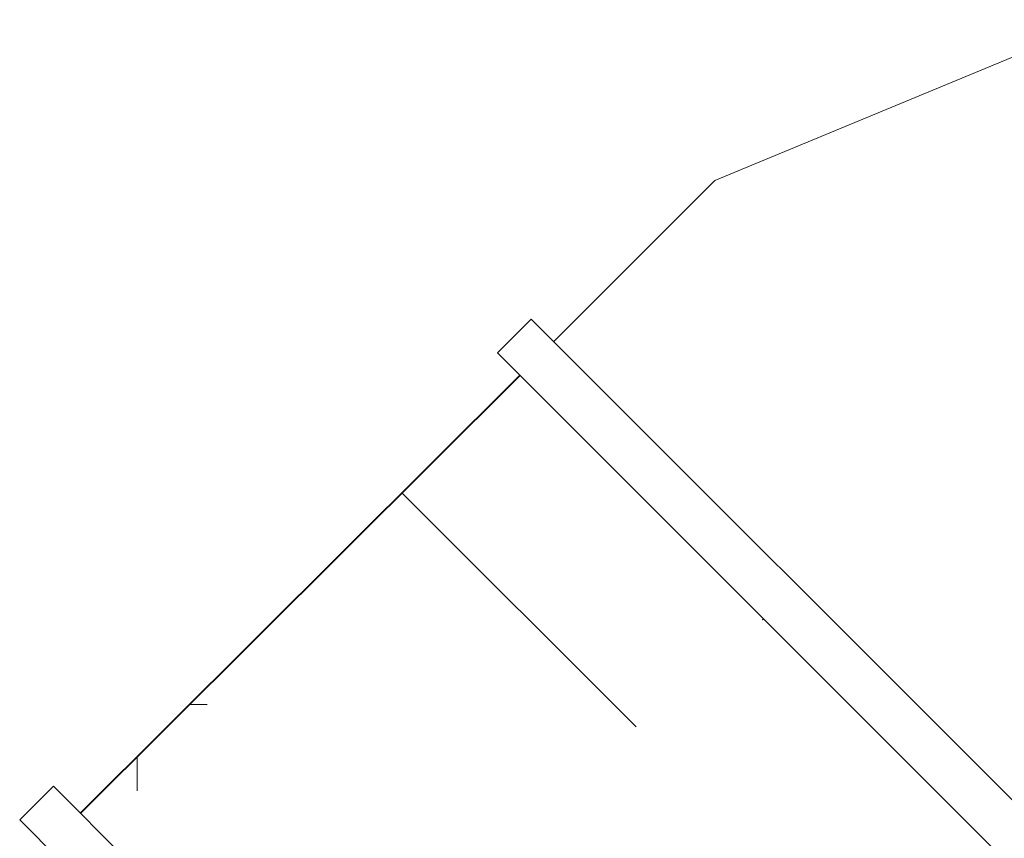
# Model space of a CAD drawing. Header units: millimetres. Extents: x -367720 to -162733, y 309172 to 337444.
# Tile 157 of 256: x -353340 to -352983, y 323245 to 323542. Entities that reach past the tile are written whole.
import ezdxf

# ---------------------------------------------------------------- set-up
doc = ezdxf.new("R2010")
doc.units = ezdxf.units.MM
doc.header["$LTSCALE"] = 10
doc.header["$MEASUREMENT"] = 0
doc.linetypes.add('ACAD_ISO03W100', pattern=[30, 12, -18])
doc.layers.get('0').update_dxf_attribs({"color": 255, "lineweight": 13})
for name, color, linetype, lineweight in [('VZ1', 6, 'Continuous', 18), ('vzt-izolace', 50, 'Continuous', 9), ('vzt-přívod', 2, 'Continuous', 40), ('vzt-spiro', 50, 'Continuous', 5), ('vzt-čárkkovaná', 50, 'ACAD_ISO03W100', 9)]:
    doc.layers.add(name, color=color, linetype=linetype, lineweight=lineweight)
doc.styles.add('ROMANS', font='ROMANS.shx', dxfattribs={"height": 80})

# ---------------------------------------------------------------- blocks, each defined once
blk = doc.blocks.new('A$C22183063')
at = {"layer": 'vzt-spiro'}
for p, q in [((-250, 160.48), (-198.29, 285.33)), ((-250, 160.48), (-250, 77.96)), ((-261.5, 77.75), (14.23, 77.75)), ((-261.5, 77.75), (-261.5, 60.42)), ((14.23, 77.75), (14.23, 60.42)), ((-261.5, 60.42), (14.23, 60.42))]:
    blk.add_line(p, q, dxfattribs=at)
blk.add_point((-125, 60), dxfattribs=at)
at = {"layer": 'vzt-čárkkovaná'}
for p, q in [((-250, 0), (-250, 60.42)), ((0.31, 0), (0.31, 60.42)), ((-250, 0), (0, 0))]:
    blk.add_line(p, q, dxfattribs=at)
blk = doc.blocks.new('A$C44067DDB')
at = {"layer": 'vzt-izolace'}
h = blk.add_hatch(dxfattribs=at)
h.set_pattern_fill('CROSS', color=256, scale=500)
h.set_pattern_definition([(0, (-810420.72, 117365.74), (125, 125), [62.5, -187.5]), (90, (-810389.47, 117334.5), (-125, 125), [62.5, -187.5])])
edge = h.paths.add_edge_path()
edge.add_line((13267.2892, 11556.6431), (13267.2892, 11280.9155))
edge = h.paths.add_edge_path()
edge.add_line((13284.6221, 11556.6431), (13284.6221, 11280.9155))
edge = h.paths.add_edge_path()
edge.add_arc((13035.0379, 11420.1415), 135, 67.808393, 292.191607)
edge = h.paths.add_edge_path(flags=16)
edge.add_arc((13035.0379, 11420.1415), 125, 90, 270)
edge = h.paths.add_edge_path()
edge.add_line((13035.0379, 11545.1415), (13267.0793, 11545.1415))
edge = h.paths.add_edge_path()
edge.add_line((13267.2892, 11556.6431), (13284.6221, 11556.6431))
edge = h.paths.add_edge_path()
edge.add_line((13035.0379, 11295.1415), (13267.2892, 11295.1415))
edge = h.paths.add_edge_path()
edge.add_line((13267.2892, 11280.9155), (13284.6221, 11280.9155))
edge = h.paths.add_edge_path()
edge.add_line((13345.0379, 11545.1415), (13345.0379, 11295.1415))
edge = h.paths.add_edge_path()
edge.add_line((13345.0379, 11545.1415), (13284.6221, 11545.1415))
edge = h.paths.add_edge_path()
edge.add_line((13345.0379, 11295.1415), (13284.6221, 11295.1415))
edge = h.paths.add_edge_path()
edge.add_line((13436.2892, 11836.6431), (13436.2892, 11560.9155))
edge = h.paths.add_edge_path()
edge.add_line((13453.6221, 11836.6431), (13453.6221, 11560.9155))
edge = h.paths.add_edge_path()
edge.add_arc((13204.0379, 11700.1415), 135, 67.808393, 292.191607)
edge = h.paths.add_edge_path(flags=16)
edge.add_arc((13204.0379, 11700.1415), 125, 90, 270)
edge = h.paths.add_edge_path()
edge.add_line((13204.0379, 11825.1415), (13436.0793, 11825.1415))
edge = h.paths.add_edge_path()
edge.add_line((13436.2892, 11836.6431), (13453.6221, 11836.6431))
edge = h.paths.add_edge_path()
edge.add_line((13204.0379, 11575.1415), (13436.2892, 11575.1415))
edge = h.paths.add_edge_path()
edge.add_line((13436.2892, 11560.9155), (13453.6221, 11560.9155))
edge = h.paths.add_edge_path()
edge.add_line((13514.0379, 11825.1415), (13514.0379, 11575.1415))
edge = h.paths.add_edge_path()
edge.add_line((13514.0379, 11825.1415), (13453.6221, 11825.1415))
edge = h.paths.add_edge_path()
edge.add_line((13514.0379, 11575.1415), (13453.6221, 11575.1415))
edge = h.paths.add_edge_path()
edge.add_line((13501.3145, 11825.8656), (13501.3145, 11835.8595))
edge = h.paths.add_edge_path()
edge.add_line((13501.3145, 11835.8595), (13519.0632, 11835.8595))
edge = h.paths.add_edge_path()
edge.add_line((13519.0632, 11835.8595), (13519.0632, 11564.4235))
edge = h.paths.add_edge_path()
edge.add_line((13501.3145, 11825.8656), (13501.3145, 11564.4235))
edge = h.paths.add_edge_path()
edge.add_line((13887.8161, 11467.8902), (13612.0885, 11467.8902))
edge = h.paths.add_edge_path()
edge.add_line((13612.0885, 11467.8902), (13612.0885, 11450.5573))
edge = h.paths.add_edge_path()
edge.add_line((13601.7955, 11825.1415), (13775.8336, 11724.6606))
edge = h.paths.add_edge_path()
edge.add_line((13775.8336, 11724.6606), (13876.3145, 11550.6225))
edge = h.paths.add_edge_path()
edge.add_line((13519.0632, 11825.1415), (13601.7955, 11825.1415))
edge = h.paths.add_edge_path()
edge.add_line((13534.8082, 11575.1415), (13592.8209, 11541.6479))
edge = h.paths.add_edge_path()
edge.add_line((13592.8209, 11541.6479), (13626.3145, 11483.6352))
edge = h.paths.add_edge_path()
edge.add_line((13626.3145, 11483.6352), (13626.3145, 11467.8902))
edge = h.paths.add_edge_path()
edge.add_line((13876.3145, 11550.6225), (13876.3145, 11468.1))
edge = h.paths.add_edge_path()
edge.add_line((13501.3145, 11564.4235), (13519.0632, 11564.4235))
edge = h.paths.add_edge_path()
edge.add_line((13519.0632, 11575.1415), (13534.8082, 11575.1415))
edge = h.paths.add_edge_path()
edge.add_line((13887.8161, 11467.8902), (13887.8161, 11450.5573))
edge = h.paths.add_edge_path()
edge.add_line((13887.8161, 11450.5573), (13612.0885, 11450.5573))
edge = h.paths.add_edge_path()
edge.add_line((13876.3145, 11390.1415), (13626.002, 11390.1415))
edge = h.paths.add_edge_path()
edge.add_line((13876.3145, 11390.1415), (13876.3145, 11450.5573))
edge = h.paths.add_edge_path()
edge.add_line((13626.002, 11390.1415), (13626.002, 11450.5573))
edge = h.paths.add_edge_path()
edge.add_line((13441.3145, 11825.1415), (13441.3145, 11574.829))
edge = h.paths.add_edge_path()
edge.add_line((13441.3145, 11574.829), (13501.3145, 11574.829))
edge = h.paths.add_edge_path()
edge.add_line((13441.3145, 11825.1415), (13501.3145, 11825.1415))
edge = h.paths.add_edge_path()
edge.add_line((13388.5379, 10975.785), (13388.5379, 11225.785))
edge = h.paths.add_edge_path()
edge.add_line((13388.5379, 11225.785), (13448.5379, 11225.785))
edge = h.paths.add_edge_path()
edge.add_line((13448.5379, 11229.785), (13448.5379, 10971.785))
edge = h.paths.add_edge_path()
edge.add_line((13448.5379, 11229.785), (13456.5379, 11229.785))
edge = h.paths.add_edge_path()
edge.add_line((13456.5379, 11229.785), (13456.5379, 10971.785))
edge = h.paths.add_edge_path()
edge.add_line((13594.5379, 11184.785), (13594.5379, 11016.785))
edge = h.paths.add_edge_path()
edge.add_line((13602.5379, 11184.785), (13602.5379, 11016.785))
edge = h.paths.add_edge_path()
edge.add_line((13642.5379, 11180.785), (13602.5379, 11180.785))
edge = h.paths.add_edge_path()
edge.add_line((13642.5379, 11020.785), (13642.5379, 11180.785))
edge = h.paths.add_edge_path()
edge.add_line((13602.5379, 11184.785), (13594.5379, 11184.785))
edge = h.paths.add_edge_path()
edge.add_line((13456.5379, 11225.785), (13594.5379, 11180.785))
edge = h.paths.add_edge_path()
edge.add_line((13388.5379, 10975.785), (13448.5379, 10975.785))
edge = h.paths.add_edge_path()
edge.add_line((13448.5379, 10971.785), (13456.5379, 10971.785))
edge = h.paths.add_edge_path()
edge.add_line((13642.5379, 11020.785), (13602.5379, 11020.785))
edge = h.paths.add_edge_path()
edge.add_line((13602.5379, 11016.785), (13594.5379, 11016.785))
edge = h.paths.add_edge_path()
edge.add_line((13456.5379, 10975.785), (13594.5379, 11020.785))
edge = h.paths.add_edge_path()
edge.add_line((13376.0379, 10975.785), (13263.249, 10975.785))
edge = h.paths.add_edge_path()
edge.add_line((13376.0379, 11225.785), (13265.0678, 11225.785))
edge = h.paths.add_edge_path()
edge.add_arc((13205.0379, 11100.785), 137.5, 0, 360)
edge = h.paths.add_edge_path()
edge.add_line((13012.1629, 10963.285), (13012.1629, 11100.785))
edge = h.paths.add_edge_path()
edge.add_line((13024.6629, 11100.785), (13024.6629, 10963.285))
edge = h.paths.add_edge_path()
edge.add_line((13148.6633, 10975.785), (13024.6629, 10975.785))
edge = h.paths.add_edge_path()
edge.add_line((13145.6319, 11225.785), (13024.6629, 11225.785))
edge = h.paths.add_edge_path()
edge.add_line((12952.1629, 11100.785), (12952.1629, 11225.785))
edge = h.paths.add_edge_path()
edge.add_line((13012.1629, 11238.285), (13012.1629, 11100.785))
edge = h.paths.add_edge_path()
edge.add_line((13024.6629, 11100.785), (13024.6629, 11238.285))
edge = h.paths.add_edge_path()
edge.add_line((12952.1629, 11225.785), (13012.1629, 11225.785))
edge = h.paths.add_edge_path()
edge.add_line((13012.1629, 11238.285), (13024.6629, 11238.285))
edge = h.paths.add_edge_path()
edge.add_line((12952.1629, 11100.785), (12952.1629, 10975.785))
edge = h.paths.add_edge_path()
edge.add_line((12952.1629, 10975.785), (13012.1629, 10975.785))
edge = h.paths.add_edge_path(flags=16)
edge.add_arc((13205.0379, 11100.785), 125, 0, 360)
edge = h.paths.add_edge_path()
edge.add_line((13012.1629, 10963.285), (13024.6629, 10963.285))
edge = h.paths.add_edge_path()
edge.add_line((13388.5379, 10963.285), (13388.5379, 11100.785))
edge = h.paths.add_edge_path()
edge.add_line((13376.0379, 11100.785), (13376.0379, 10963.285))
edge = h.paths.add_edge_path()
edge.add_line((13376.0379, 11100.785), (13376.0379, 11238.285))
edge = h.paths.add_edge_path()
edge.add_line((13388.5379, 11238.285), (13388.5379, 11100.785))
edge = h.paths.add_edge_path(flags=16)
edge.add_line((13448.5379, 11100.785), (13448.5379, 11225.785))
edge = h.paths.add_edge_path()
edge.add_line((13388.5379, 11238.285), (13376.0379, 11238.285))
edge = h.paths.add_edge_path(flags=16)
edge.add_line((13448.5379, 11100.785), (13448.5379, 10975.785))
edge = h.paths.add_edge_path()
edge.add_line((13388.5379, 10963.285), (13376.0379, 10963.285))
edge = h.paths.add_edge_path()
edge.add_line((12420.4521, 10916.4949), (12420.4521, 10926.4887))
edge = h.paths.add_edge_path()
edge.add_line((12420.4521, 10926.4887), (12402.7034, 10926.4887))
edge = h.paths.add_edge_path()
edge.add_line((12402.7034, 10926.4887), (12402.7034, 10655.0528))
edge = h.paths.add_edge_path()
edge.add_line((12420.4521, 10916.4949), (12420.4521, 10655.0528))
edge = h.paths.add_edge_path()
edge.add_line((12128.4933, 10813.6908), (12323.4622, 10618.7219))
edge = h.paths.add_edge_path()
edge.add_line((12323.4622, 10618.7219), (12311.206, 10606.4657))
edge = h.paths.add_edge_path()
edge.add_line((12402.7034, 10915.7707), (12319.9712, 10915.7707))
edge = h.paths.add_edge_path()
edge.add_line((12324.5362, 10639.9146), (12313.4029, 10628.7812))
edge = h.paths.add_edge_path()
edge.add_line((12195.1267, 10864.0585), (12136.7746, 10805.7063))
edge = h.paths.add_edge_path()
edge.add_line((12420.4521, 10655.0528), (12402.7034, 10655.0528))
edge = h.paths.add_edge_path()
edge.add_line((12402.7034, 10665.7707), (12386.9585, 10665.7707))
edge = h.paths.add_edge_path()
edge.add_line((12128.4933, 10813.6908), (12116.2371, 10801.4346))
edge = h.paths.add_edge_path()
edge.add_line((12116.2371, 10801.4346), (12311.206, 10606.4657))
edge = h.paths.add_edge_path()
edge.add_line((12081.6496, 10750.5813), (12258.4263, 10573.8046))
edge = h.paths.add_edge_path()
edge.add_line((12081.6496, 10750.5813), (12124.37, 10793.3017))
edge = h.paths.add_edge_path()
edge.add_line((12258.6472, 10573.5836), (12301.3676, 10616.3041))
edge = h.paths.add_edge_path()
edge.add_line((12480.4521, 10915.7707), (12480.4521, 10665.4582))
edge = h.paths.add_edge_path()
edge.add_line((12480.4521, 10665.4582), (12420.4521, 10665.4582))
edge = h.paths.add_edge_path()
edge.add_line((12480.4521, 10915.7707), (12420.4521, 10915.7707))
edge = h.paths.add_edge_path()
edge.add_line((12195.1267, 10864.0585), (12319.9712, 10915.7707))
edge = h.paths.add_edge_path()
edge.add_line((12324.5362, 10639.9146), (12386.9585, 10665.7707))
edge = h.paths.add_edge_path()
edge.add_line((12785.0379, 10935.785), (12785.0379, 10645.785))
edge = h.paths.add_edge_path(flags=17)
edge.add_line((13160.0379, 10790.785), (13143.291, 10728.285))
edge.add_line((13143.291, 10728.285), (13160.0379, 10790.785))
edge.add_line((13160.0379, 10790.785), (13143.291, 10728.285))
edge.add_line((13143.291, 10728.285), (13160.0379, 10790.785))
edge.add_line((13160.0379, 10790.785), (13143.291, 10728.285))
edge.add_line((13143.291, 10728.285), (13160.0379, 10790.785))
edge.add_line((13160.0379, 10790.785), (13143.291, 10728.285))
edge.add_line((13143.291, 10728.285), (13160.0379, 10790.785))
edge.add_line((13160.0379, 10790.785), (13143.291, 10728.285))
edge.add_line((13143.291, 10728.285), (13160.0379, 10790.785))
edge.add_line((13160.0379, 10790.785), (13143.291, 10728.285))
edge.add_line((13143.291, 10728.285), (13160.0379, 10790.785))
edge.add_line((13160.0379, 10790.785), (13143.291, 10728.285))
edge.add_line((13143.291, 10728.285), (13160.0379, 10790.785))
edge.add_line((13160.0379, 10790.785), (13143.291, 10728.285))
edge.add_line((13143.291, 10728.285), (13160.0379, 10790.785))
edge.add_line((13143.291, 10728.285), (13097.5379, 10682.5318))
edge.add_line((13097.5379, 10682.5318), (13143.291, 10728.285))
edge.add_line((13143.291, 10728.285), (13097.5379, 10682.5318))
edge.add_line((13097.5379, 10682.5318), (13143.291, 10728.285))
edge.add_line((13143.291, 10728.285), (13097.5379, 10682.5318))
edge.add_line((13097.5379, 10682.5318), (13143.291, 10728.285))
edge.add_line((13143.291, 10728.285), (13097.5379, 10682.5318))
edge.add_line((13097.5379, 10682.5318), (13143.291, 10728.285))
edge.add_line((13143.291, 10728.285), (13097.5379, 10682.5318))
edge.add_line((13097.5379, 10682.5318), (13143.291, 10728.285))
edge.add_line((13143.291, 10728.285), (13097.5379, 10682.5318))
edge.add_line((13097.5379, 10682.5318), (13143.291, 10728.285))
edge.add_line((13143.291, 10728.285), (13097.5379, 10682.5318))
edge.add_line((13097.5379, 10682.5318), (13143.291, 10728.285))
edge.add_line((13143.291, 10728.285), (13097.5379, 10682.5318))
edge.add_line((13097.5379, 10682.5318), (13143.291, 10728.285))
edge.add_line((13097.5379, 10682.5318), (13035.0379, 10665.785))
edge.add_line((13035.0379, 10665.785), (13097.5379, 10682.5318))
edge.add_line((13097.5379, 10682.5318), (13035.0379, 10665.785))
edge.add_line((13035.0379, 10665.785), (13097.5379, 10682.5318))
edge.add_line((13097.5379, 10682.5318), (13035.0379, 10665.785))
edge.add_line((13035.0379, 10665.785), (13097.5379, 10682.5318))
edge.add_line((13097.5379, 10682.5318), (13035.0379, 10665.785))
edge.add_line((13035.0379, 10665.785), (13097.5379, 10682.5318))
edge.add_line((13097.5379, 10682.5318), (13035.0379, 10665.785))
edge.add_line((13035.0379, 10665.785), (13097.5379, 10682.5318))
edge.add_line((13097.5379, 10682.5318), (13035.0379, 10665.785))
edge.add_line((13035.0379, 10665.785), (13097.5379, 10682.5318))
edge.add_line((13097.5379, 10682.5318), (13035.0379, 10665.785))
edge.add_line((13035.0379, 10665.785), (13097.5379, 10682.5318))
edge.add_line((13097.5379, 10682.5318), (13035.0379, 10665.785))
edge.add_line((13035.0379, 10665.785), (13097.5379, 10682.5318))
edge.add_line((13035.0379, 10665.785), (12972.5379, 10682.5318))
edge.add_line((12972.5379, 10682.5318), (13035.0379, 10665.785))
edge.add_line((13035.0379, 10665.785), (12972.5379, 10682.5318))
edge.add_line((12972.5379, 10682.5318), (13035.0379, 10665.785))
edge.add_line((13035.0379, 10665.785), (12972.5379, 10682.5318))
edge.add_line((12972.5379, 10682.5318), (13035.0379, 10665.785))
edge.add_line((13035.0379, 10665.785), (12972.5379, 10682.5318))
edge.add_line((12972.5379, 10682.5318), (13035.0379, 10665.785))
edge.add_line((13035.0379, 10665.785), (12972.5379, 10682.5318))
edge.add_line((12972.5379, 10682.5318), (13035.0379, 10665.785))
edge.add_line((13035.0379, 10665.785), (12972.5379, 10682.5318))
edge.add_line((12972.5379, 10682.5318), (13035.0379, 10665.785))
edge.add_line((13035.0379, 10665.785), (12972.5379, 10682.5318))
edge.add_line((12972.5379, 10682.5318), (13035.0379, 10665.785))
edge.add_line((13035.0379, 10665.785), (12972.5379, 10682.5318))
edge.add_line((12972.5379, 10682.5318), (13035.0379, 10665.785))
edge.add_line((12972.5379, 10682.5318), (12926.7847, 10728.285))
edge.add_line((12926.7847, 10728.285), (12972.5379, 10682.5318))
edge.add_line((12972.5379, 10682.5318), (12926.7847, 10728.285))
edge.add_line((12926.7847, 10728.285), (12972.5379, 10682.5318))
edge.add_line((12972.5379, 10682.5318), (12926.7847, 10728.285))
edge.add_line((12926.7847, 10728.285), (12972.5379, 10682.5318))
edge.add_line((12972.5379, 10682.5318), (12926.7847, 10728.285))
edge.add_line((12926.7847, 10728.285), (12972.5379, 10682.5318))
edge.add_line((12972.5379, 10682.5318), (12926.7847, 10728.285))
edge.add_line((12926.7847, 10728.285), (12972.5379, 10682.5318))
edge.add_line((12972.5379, 10682.5318), (12926.7847, 10728.285))
edge.add_line((12926.7847, 10728.285), (12972.5379, 10682.5318))
edge.add_line((12972.5379, 10682.5318), (12926.7847, 10728.285))
edge.add_line((12926.7847, 10728.285), (12972.5379, 10682.5318))
edge.add_line((12972.5379, 10682.5318), (12926.7847, 10728.285))
edge.add_line((12926.7847, 10728.285), (12972.5379, 10682.5318))
edge.add_line((12926.7847, 10728.285), (12910.0379, 10790.785))
edge.add_line((12910.0379, 10790.785), (12926.7847, 10728.285))
edge.add_line((12926.7847, 10728.285), (12910.0379, 10790.785))
edge.add_line((12910.0379, 10790.785), (12926.7847, 10728.285))
edge.add_line((12926.7847, 10728.285), (12910.0379, 10790.785))
edge.add_line((12910.0379, 10790.785), (12926.7847, 10728.285))
edge.add_line((12926.7847, 10728.285), (12910.0379, 10790.785))
edge.add_line((12910.0379, 10790.785), (12926.7847, 10728.285))
edge.add_line((12926.7847, 10728.285), (12910.0379, 10790.785))
edge.add_line((12910.0379, 10790.785), (12926.7847, 10728.285))
edge.add_line((12926.7847, 10728.285), (12910.0379, 10790.785))
edge.add_line((12910.0379, 10790.785), (12926.7847, 10728.285))
edge.add_line((12926.7847, 10728.285), (12910.0379, 10790.785))
edge.add_line((12910.0379, 10790.785), (12926.7847, 10728.285))
edge.add_line((12926.7847, 10728.285), (12910.0379, 10790.785))
edge.add_line((12910.0379, 10790.785), (12926.7847, 10728.285))
edge.add_line((12910.0379, 10790.785), (12926.7847, 10853.285))
edge.add_line((12926.7847, 10853.285), (12910.0379, 10790.785))
edge.add_line((12910.0379, 10790.785), (12926.7847, 10853.285))
edge.add_line((12926.7847, 10853.285), (12910.0379, 10790.785))
edge.add_line((12910.0379, 10790.785), (12926.7847, 10853.285))
edge.add_line((12926.7847, 10853.285), (12910.0379, 10790.785))
edge.add_line((12910.0379, 10790.785), (12926.7847, 10853.285))
edge.add_line((12926.7847, 10853.285), (12910.0379, 10790.785))
edge.add_line((12910.0379, 10790.785), (12926.7847, 10853.285))
edge.add_line((12926.7847, 10853.285), (12910.0379, 10790.785))
edge.add_line((12910.0379, 10790.785), (12926.7847, 10853.285))
edge.add_line((12926.7847, 10853.285), (12910.0379, 10790.785))
edge.add_line((12910.0379, 10790.785), (12926.7847, 10853.285))
edge.add_line((12926.7847, 10853.285), (12910.0379, 10790.785))
edge.add_line((12910.0379, 10790.785), (12926.7847, 10853.285))
edge.add_line((12926.7847, 10853.285), (12910.0379, 10790.785))
edge.add_line((12926.7847, 10853.285), (12972.5379, 10899.0381))
edge.add_line((12972.5379, 10899.0381), (12926.7847, 10853.285))
edge.add_line((12926.7847, 10853.285), (12972.5379, 10899.0381))
edge.add_line((12972.5379, 10899.0381), (12926.7847, 10853.285))
edge.add_line((12926.7847, 10853.285), (12972.5379, 10899.0381))
edge.add_line((12972.5379, 10899.0381), (12926.7847, 10853.285))
edge.add_line((12926.7847, 10853.285), (12972.5379, 10899.0381))
edge.add_line((12972.5379, 10899.0381), (12926.7847, 10853.285))
edge.add_line((12926.7847, 10853.285), (12972.5379, 10899.0381))
edge.add_line((12972.5379, 10899.0381), (12926.7847, 10853.285))
edge.add_line((12926.7847, 10853.285), (12972.5379, 10899.0381))
edge.add_line((12972.5379, 10899.0381), (12926.7847, 10853.285))
edge.add_line((12926.7847, 10853.285), (12972.5379, 10899.0381))
edge.add_line((12972.5379, 10899.0381), (12926.7847, 10853.285))
edge.add_line((12926.7847, 10853.285), (12972.5379, 10899.0381))
edge.add_line((12972.5379, 10899.0381), (12926.7847, 10853.285))
edge.add_line((12972.5379, 10899.0381), (13035.0379, 10915.785))
edge.add_line((13035.0379, 10915.785), (12972.5379, 10899.0381))
edge.add_line((12972.5379, 10899.0381), (13035.0379, 10915.785))
edge.add_line((13035.0379, 10915.785), (12972.5379, 10899.0381))
edge.add_line((12972.5379, 10899.0381), (13035.0379, 10915.785))
edge.add_line((13035.0379, 10915.785), (12972.5379, 10899.0381))
edge.add_line((12972.5379, 10899.0381), (13035.0379, 10915.785))
edge.add_line((13035.0379, 10915.785), (12972.5379, 10899.0381))
edge.add_line((12972.5379, 10899.0381), (13035.0379, 10915.785))
edge.add_line((13035.0379, 10915.785), (12972.5379, 10899.0381))
edge.add_line((12972.5379, 10899.0381), (13035.0379, 10915.785))
edge.add_line((13035.0379, 10915.785), (12972.5379, 10899.0381))
edge.add_line((12972.5379, 10899.0381), (13035.0379, 10915.785))
edge.add_line((13035.0379, 10915.785), (12972.5379, 10899.0381))
edge.add_line((12972.5379, 10899.0381), (13035.0379, 10915.785))
edge.add_line((13035.0379, 10915.785), (12972.5379, 10899.0381))
edge.add_line((13035.0379, 10915.785), (13097.5379, 10899.0381))
edge.add_line((13097.5379, 10899.0381), (13035.0379, 10915.785))
edge.add_line((13035.0379, 10915.785), (13097.5379, 10899.0381))
edge.add_line((13097.5379, 10899.0381), (13035.0379, 10915.785))
edge.add_line((13035.0379, 10915.785), (13097.5379, 10899.0381))
edge.add_line((13097.5379, 10899.0381), (13035.0379, 10915.785))
edge.add_line((13035.0379, 10915.785), (13097.5379, 10899.0381))
edge.add_line((13097.5379, 10899.0381), (13035.0379, 10915.785))
edge.add_line((13035.0379, 10915.785), (13097.5379, 10899.0381))
edge.add_line((13097.5379, 10899.0381), (13035.0379, 10915.785))
edge.add_line((13035.0379, 10915.785), (13097.5379, 10899.0381))
edge.add_line((13097.5379, 10899.0381), (13035.0379, 10915.785))
edge.add_line((13035.0379, 10915.785), (13097.5379, 10899.0381))
edge.add_line((13097.5379, 10899.0381), (13035.0379, 10915.785))
edge.add_line((13035.0379, 10915.785), (13097.5379, 10899.0381))
edge.add_line((13097.5379, 10899.0381), (13035.0379, 10915.785))
edge.add_line((13097.5379, 10899.0381), (13143.291, 10853.285))
edge.add_line((13143.291, 10853.285), (13097.5379, 10899.0381))
edge.add_line((13097.5379, 10899.0381), (13143.291, 10853.285))
edge.add_line((13143.291, 10853.285), (13097.5379, 10899.0381))
edge.add_line((13097.5379, 10899.0381), (13143.291, 10853.285))
edge.add_line((13143.291, 10853.285), (13097.5379, 10899.0381))
edge.add_line((13097.5379, 10899.0381), (13143.291, 10853.285))
edge.add_line((13143.291, 10853.285), (13097.5379, 10899.0381))
edge.add_line((13097.5379, 10899.0381), (13143.291, 10853.285))
edge.add_line((13143.291, 10853.285), (13097.5379, 10899.0381))
edge.add_line((13097.5379, 10899.0381), (13143.291, 10853.285))
edge.add_line((13143.291, 10853.285), (13097.5379, 10899.0381))
edge.add_line((13097.5379, 10899.0381), (13143.291, 10853.285))
edge.add_line((13143.291, 10853.285), (13097.5379, 10899.0381))
edge.add_line((13097.5379, 10899.0381), (13143.291, 10853.285))
edge.add_line((13143.291, 10853.285), (13097.5379, 10899.0381))
edge.add_line((13143.291, 10853.285), (13160.0379, 10790.785))
edge.add_line((13160.0379, 10790.785), (13143.291, 10853.285))
edge.add_line((13143.291, 10853.285), (13160.0379, 10790.785))
edge.add_line((13160.0379, 10790.785), (13143.291, 10853.285))
edge.add_line((13143.291, 10853.285), (13160.0379, 10790.785))
edge.add_line((13160.0379, 10790.785), (13143.291, 10853.285))
edge.add_line((13143.291, 10853.285), (13160.0379, 10790.785))
edge.add_line((13160.0379, 10790.785), (13143.291, 10853.285))
edge.add_line((13143.291, 10853.285), (13160.0379, 10790.785))
edge.add_line((13160.0379, 10790.785), (13143.291, 10853.285))
edge.add_line((13143.291, 10853.285), (13160.0379, 10790.785))
edge.add_line((13160.0379, 10790.785), (13143.291, 10853.285))
edge.add_line((13143.291, 10853.285), (13160.0379, 10790.785))
edge.add_line((13160.0379, 10790.785), (13143.291, 10853.285))
edge.add_line((13143.291, 10853.285), (13160.0379, 10790.785))
edge.add_line((13160.0379, 10790.785), (13143.291, 10853.285))
h.paths.add_polyline_path([(12802.7865, 10930.011), (12785.4536, 10930.011), (12785.4536, 10654.2834), (12802.7865, 10654.2834)])
edge = h.paths.add_edge_path()
edge.add_line((12725.0379, 10915.785), (12785.4536, 10915.785))
edge.add_line((12725.0379, 10665.785), (12785.4536, 10665.785))
edge.add_line((12725.0379, 10665.785), (12725.0379, 10915.785))
edge.add_line((13035.0379, 10915.785), (12802.7865, 10915.785))
edge.add_line((13035.0379, 10665.785), (12802.9964, 10665.785))
edge.add_arc((13035.0379, 10790.785), 125, 270, 450)
edge.add_arc((13035.0379, 10790.785), 135, 247.808393, 472.191607)
edge.add_line((13035.0379, 10915.785), (12785.0379, 10915.785))
edge.add_line((12785.0379, 10915.785), (12785.0379, 10665.785))
edge.add_line((12785.0379, 10665.785), (13035.0379, 10665.785))
for p, q in [((12004.4514, 10673.8251), (12010.9466, 10673.8251)), ((11985.5315, 10642.5751), (11985.5315, 10654.9052))]:
    blk.add_line(p, q, dxfattribs=at)
at = {"layer": 'vzt-přívod'}
blk.add_line((11964.9786, 10634.3523, 3010.0111), (12124.37, 10793.3017, 3010.0111), dxfattribs=at)
at = {"layer": 'vzt-spiro'}
for p, rotation in [((12258.4263, 10573.8046, 3010.0111), 315), ((12007.92, 10676.8517, 3010.0111), 135)]:
    blk.add_blockref('A$C22183063', p, dxfattribs=dict(at, rotation=rotation))
at = {"layer": 'VZ1', "extrusion": (1.04009e-13, 1, -4.87544e-15), "style": 'ROMANS', "width": 0.8, "flags": 1}
for tag in ['KOTA', 'USEK', 'TVAR', 'POS', 'NB2', 'NB1', 'VS', 'LT', 'D']:
    blk.add_attdef(tag, (-111318.983, 5039.0799, 11669.1415), '', height=1, dxfattribs=at)
at = {"layer": 'VZ1', "extrusion": (1, -3.06152e-16, 0), "style": 'ROMANS', "width": 0.8, "flags": 1}
for tag in ['NB2', 'NB1', 'PRUTOK', 'USEK', 'KOTA', 'NAZEV', 'PRIRUBA2', 'POS', 'MATERIAL', 'PRUMER', 'PLOCHA', 'LT', 'UHEL', 'R', 'D', 'TVAR']:
    blk.add_attdef(tag, (11669.1415, 5039.0799, 111318.983), '', height=1, rotation=90, dxfattribs=at)
at = {"layer": 'VZ1', "extrusion": (-2.71917e-32, 1, -4.44089e-16), "style": 'ROMANS', "width": 0.8, "flags": 1}
for tag, p in [('MATERIAL', (-177204.9859, 2943.2966, 11491.6104)), ('PRIRUBA', (-177204.9859, 2943.2966, 11491.6104)), ('PRUTOK', (-177204.9859, 2943.2966, 11491.6104)), ('PLOCHA', (-177204.9859, 2943.2966, 11491.6104)), ('OBVOD', (-177204.9859, 2943.2966, 11491.6104)), ('NAZEV', (-177204.9859, 2943.2966, 11491.6104)), ('KOTA', (-177204.9859, 2943.2966, 11491.6104)), ('USEK', (-177204.9859, 2943.2966, 11491.6104)), ('TVAR', (-177204.9859, 2943.2966, 11491.6104)), ('NBN', (-177204.9859, 2943.2966, 11491.6104)), ('POS', (-177204.9859, 2943.2966, 11491.6104)), ('NB3', (-177204.9859, 2943.2966, 11491.6104)), ('VS', (-177204.9859, 2943.2966, 11491.6104)), ('LT', (-177204.9859, 2943.2966, 11491.6104)), ('B', (-177204.9859, 2943.2966, 11491.6104)), ('R', (-177204.9859, 2943.2966, 11491.6104)), ('A', (-177204.9859, 2943.2966, 11491.6104)), ('MATERIAL', (-11332.888, 6131.7212, 9501.275)), ('MATERIAL', (-11332.9671, 2943.2966, 9501.275)), ('PRIRUBA', (-11332.888, 6131.7212, 9501.275)), ('PRIRUBA', (-11332.9671, 2943.2966, 9501.275)), ('PRUTOK', (-11332.888, 6131.7212, 9501.275)), ('PRUTOK', (-11332.9671, 2943.2966, 9501.275)), ('PLOCHA', (-11332.888, 6131.7212, 9501.275)), ('PLOCHA', (-11332.9671, 2943.2966, 9501.275)), ('OBVOD', (-11332.888, 6131.7212, 9501.275)), ('OBVOD', (-11332.9671, 2943.2966, 9501.275)), ('NAZEV', (-11332.888, 6131.7212, 9501.275)), ('NAZEV', (-11332.9671, 2943.2966, 9501.275)), ('KOTA', (-11332.888, 6131.7212, 9501.275)), ('USEK', (-11332.888, 6131.7212, 9501.275)), ('KOTA', (-11332.9671, 2943.2966, 9501.275)), ('USEK', (-11332.9671, 2943.2966, 9501.275)), ('TVAR', (-11332.888, 6131.7212, 9501.275)), ('TVAR', (-11332.9671, 2943.2966, 9501.275)), ('NBN', (-11332.888, 6131.7212, 9501.275)), ('NBN', (-11332.9671, 2943.2966, 9501.275)), ('POS', (-11332.888, 6131.7212, 9501.275)), ('NB3', (-11332.888, 6131.7212, 9501.275)), ('POS', (-11332.9671, 2943.2966, 9501.275)), ('NB3', (-11332.9671, 2943.2966, 9501.275)), ('VS', (-11332.888, 6131.7212, 9501.275)), ('LT', (-11332.888, 6131.7212, 9501.275)), ('VS', (-11332.9671, 2943.2966, 9501.275)), ('LT', (-11332.9671, 2943.2966, 9501.275)), ('B', (-11332.888, 6131.7212, 9501.275)), ('R', (-11332.888, 6131.7212, 9501.275)), ('A', (-11332.888, 6131.7212, 9501.275)), ('B', (-11332.9671, 2943.2966, 9501.275)), ('R', (-11332.9671, 2943.2966, 9501.275)), ('A', (-11332.9671, 2943.2966, 9501.275)), ('MATERIAL', (-109446.9123, 2943.2966, 9501.275)), ('PRIRUBA', (-109446.9123, 2943.2966, 9501.275)), ('PRUTOK', (-109446.9123, 2943.2966, 9501.275)), ('PLOCHA', (-109446.9123, 2943.2966, 9501.275)), ('OBVOD', (-109446.9123, 2943.2966, 9501.275)), ('NAZEV', (-109446.9123, 2943.2966, 9501.275)), ('KOTA', (-109446.9123, 2943.2966, 9501.275)), ('USEK', (-109446.9123, 2943.2966, 9501.275)), ('TVAR', (-109446.9123, 2943.2966, 9501.275)), ('NBN', (-109446.9123, 2943.2966, 9501.275)), ('POS', (-109446.9123, 2943.2966, 9501.275)), ('NB3', (-109446.9123, 2943.2966, 9501.275)), ('VS', (-109446.9123, 2943.2966, 9501.275)), ('LT', (-109446.9123, 2943.2966, 9501.275)), ('B', (-109446.9123, 2943.2966, 9501.275)), ('R', (-109446.9123, 2943.2966, 9501.275)), ('A', (-109446.9123, 2943.2966, 9501.275))]:
    blk.add_attdef(tag, p, '', height=1, dxfattribs=at)
at = {"layer": 'VZ1', "extrusion": (-1, 0, 0), "style": 'ROMANS', "width": 0.8, "flags": 1}
for tag, p in [('NB3', (-11312.8354, 2943.2966, -178642.0188)), ('PRUTOK', (-11312.8354, 2943.2966, -178642.0188)), ('USEK', (-11312.8354, 2943.2966, -178642.0188)), ('VS', (-11312.8354, 2943.2966, -178642.0188)), ('NAZEV', (-11312.8354, 2943.2966, -178642.0188)), ('KOTA', (-11312.8354, 2943.2966, -178642.0188)), ('POS', (-11312.8354, 2943.2966, -178642.0188)), ('MATERIAL', (-11312.8354, 2943.2966, -178642.0188)), ('PRIRUBA', (-11312.8354, 2943.2966, -178642.0188)), ('PLOCHA', (-11312.8354, 2943.2966, -178642.0188)), ('OBVOD', (-11312.8354, 2943.2966, -178642.0188)), ('R', (-11312.8354, 2943.2966, -178642.0188)), ('LT', (-11312.8354, 2943.2966, -178642.0188)), ('B', (-11312.8354, 2943.2966, -178642.0188)), ('A', (-11312.8354, 2943.2966, -178642.0188)), ('TVAR', (-11312.8354, 2943.2966, -178642.0188)), ('NB3', (-9322.5, 6131.7212, -12769.9209)), ('PRUTOK', (-9322.5, 6131.7212, -12769.9209)), ('USEK', (-9322.5, 6131.7212, -12769.9209)), ('VS', (-9322.5, 6131.7212, -12769.9209)), ('NAZEV', (-9322.5, 6131.7212, -12769.9209)), ('KOTA', (-9322.5, 6131.7212, -12769.9209)), ('POS', (-9322.5, 6131.7212, -12769.9209)), ('MATERIAL', (-9322.5, 6131.7212, -12769.9209)), ('PRIRUBA', (-9322.5, 6131.7212, -12769.9209)), ('PLOCHA', (-9322.5, 6131.7212, -12769.9209)), ('OBVOD', (-9322.5, 6131.7212, -12769.9209)), ('R', (-9322.5, 6131.7212, -12769.9209)), ('LT', (-9322.5, 6131.7212, -12769.9209)), ('B', (-9322.5, 6131.7212, -12769.9209)), ('A', (-9322.5, 6131.7212, -12769.9209)), ('TVAR', (-9322.5, 6131.7212, -12769.9209)), ('NB3', (-9322.5, 2943.2966, -12770)), ('PRUTOK', (-9322.5, 2943.2966, -12770)), ('USEK', (-9322.5, 2943.2966, -12770)), ('VS', (-9322.5, 2943.2966, -12770)), ('NAZEV', (-9322.5, 2943.2966, -12770)), ('KOTA', (-9322.5, 2943.2966, -12770)), ('POS', (-9322.5, 2943.2966, -12770)), ('MATERIAL', (-9322.5, 2943.2966, -12770)), ('PRIRUBA', (-9322.5, 2943.2966, -12770)), ('PLOCHA', (-9322.5, 2943.2966, -12770)), ('OBVOD', (-9322.5, 2943.2966, -12770)), ('R', (-9322.5, 2943.2966, -12770)), ('LT', (-9322.5, 2943.2966, -12770)), ('B', (-9322.5, 2943.2966, -12770)), ('A', (-9322.5, 2943.2966, -12770)), ('TVAR', (-9322.5, 2943.2966, -12770)), ('NB3', (-9322.5, 2943.2966, -110883.9452)), ('PRUTOK', (-9322.5, 2943.2966, -110883.9452)), ('USEK', (-9322.5, 2943.2966, -110883.9452)), ('VS', (-9322.5, 2943.2966, -110883.9452)), ('NAZEV', (-9322.5, 2943.2966, -110883.9452)), ('KOTA', (-9322.5, 2943.2966, -110883.9452)), ('POS', (-9322.5, 2943.2966, -110883.9452)), ('MATERIAL', (-9322.5, 2943.2966, -110883.9452)), ('PRIRUBA', (-9322.5, 2943.2966, -110883.9452)), ('PLOCHA', (-9322.5, 2943.2966, -110883.9452)), ('OBVOD', (-9322.5, 2943.2966, -110883.9452)), ('R', (-9322.5, 2943.2966, -110883.9452)), ('LT', (-9322.5, 2943.2966, -110883.9452)), ('B', (-9322.5, 2943.2966, -110883.9452)), ('A', (-9322.5, 2943.2966, -110883.9452)), ('TVAR', (-9322.5, 2943.2966, -110883.9452))]:
    blk.add_attdef(tag, p, '', height=1, rotation=270, dxfattribs=at)
at = {"layer": 'VZ1', "extrusion": (1, -2.32324e-14, 0), "style": 'ROMANS', "width": 0.8, "flags": 1}
for tag in ['NB2', 'NB1', 'PRUTOK', 'USEK', 'KOTA', 'NAZEV', 'PRIRUBA2', 'POS', 'MATERIAL', 'PRUMER', 'PLOCHA', 'LT', 'UHEL', 'R', 'D', 'TVAR']:
    blk.add_attdef(tag, (11224.1742, 2147.9426, 13745.0379), '', height=1, rotation=270, dxfattribs=at)
at = {"layer": 'VZ1', "extrusion": (-1.83691e-16, -1, 0), "style": 'ROMANS', "width": 0.8, "flags": 1}
for tag in ['POZNAMKA', 'NB2', 'NB1', 'DATA-HODNOTA', 'DATA-KLIC', 'PRUTOK', 'USEK', 'DRUHTLUM', 'ZETA', 'PR', 'TYP', 'NAZEV', 'POS', 'VETA']:
    blk.add_attdef(tag, (111863.9472, 3000, -10940.785), '', height=1, dxfattribs=at)
at = {"layer": 'VZ1', "extrusion": (0, 1, -1.26974e-15), "style": 'ROMANS', "width": 0.8, "flags": 1}
for tag in ['PRIRUBA2', 'MATERIAL', 'PRUMER', 'IZOLACE', 'PRUTOK', 'PLOCHA', 'NASTCE', 'NAZEV', 'KOTA', 'USEK', 'TVAR', 'POS', 'NB2', 'NB1', 'VS', 'LT', 'D']:
    blk.add_attdef(tag, (-111858.983, 2389.3275, 10075), '', height=1, dxfattribs=at)
at = {"layer": 'VZ1', "style": 'ROMANS', "width": 0.8, "flags": 1}
for tag in ['VS', 'OBVOD', 'USEK', 'IZOLACE', 'NASTCE', 'PRUTOK', 'KOTA', 'POS', 'PRIRUBA', 'PLOCHA', 'A1', 'TVAR', 'NB2', 'NB1', 'NAZEV', 'MATERIAL', 'LT', 'B1']:
    blk.add_attdef(tag, (12740, 9530), '', height=1, rotation=270, dxfattribs=at)
at = {"layer": 'VZ1', "extrusion": (0, -1, 0), "style": 'ROMANS', "width": 0.8, "flags": 1}
for tag, p in [('NBN', (179201.405, 2639.0523, -9490.3354)), ('NB3', (179201.405, 2639.0523, -9490.3354)), ('PRUTOK', (179201.405, 2639.0523, -9490.3354)), ('USEK', (179201.405, 2639.0523, -9490.3354)), ('VS', (179201.405, 2639.0523, -9490.3354)), ('NAZEV', (179201.405, 2639.0523, -9490.3354)), ('KOTA', (179201.405, 2639.0523, -9490.3354)), ('POS', (179201.405, 2639.0523, -9490.3354)), ('MATERIAL', (179201.405, 2639.0523, -9490.3354)), ('PRIRUBA', (179201.405, 2639.0523, -9490.3354)), ('PLOCHA', (179201.405, 2639.0523, -9490.3354)), ('OBVOD', (179201.405, 2639.0523, -9490.3354)), ('R', (179201.405, 2639.0523, -9490.3354)), ('LT', (179201.405, 2639.0523, -9490.3354)), ('B', (179201.405, 2639.0523, -9490.3354)), ('A', (179201.405, 2639.0523, -9490.3354)), ('TVAR', (179201.405, 2639.0523, -9490.3354)), ('NBN', (13329.3863, 2639.0523, -7500)), ('NB3', (13329.3863, 2639.0523, -7500)), ('PRUTOK', (13329.3863, 2639.0523, -7500)), ('USEK', (13329.3863, 2639.0523, -7500)), ('VS', (13329.3863, 2639.0523, -7500)), ('NAZEV', (13329.3863, 2639.0523, -7500)), ('KOTA', (13329.3863, 2639.0523, -7500)), ('POS', (13329.3863, 2639.0523, -7500)), ('MATERIAL', (13329.3863, 2639.0523, -7500)), ('PRIRUBA', (13329.3863, 2639.0523, -7500)), ('PLOCHA', (13329.3863, 2639.0523, -7500)), ('OBVOD', (13329.3863, 2639.0523, -7500)), ('R', (13329.3863, 2639.0523, -7500)), ('LT', (13329.3863, 2639.0523, -7500)), ('B', (13329.3863, 2639.0523, -7500)), ('A', (13329.3863, 2639.0523, -7500)), ('TVAR', (13329.3863, 2639.0523, -7500)), ('TVAR', (111443.3315, 2639.0523, -7500)), ('A', (111443.3315, 2639.0523, -7500)), ('B', (111443.3315, 2639.0523, -7500)), ('LT', (111443.3315, 2639.0523, -7500)), ('R', (111443.3315, 2639.0523, -7500)), ('OBVOD', (111443.3315, 2639.0523, -7500)), ('PLOCHA', (111443.3315, 2639.0523, -7500)), ('PRIRUBA', (111443.3315, 2639.0523, -7500)), ('MATERIAL', (111443.3315, 2639.0523, -7500)), ('POS', (111443.3315, 2639.0523, -7500)), ('KOTA', (111443.3315, 2639.0523, -7500)), ('NAZEV', (111443.3315, 2639.0523, -7500)), ('VS', (111443.3315, 2639.0523, -7500)), ('USEK', (111443.3315, 2639.0523, -7500)), ('PRUTOK', (111443.3315, 2639.0523, -7500)), ('NB3', (111443.3315, 2639.0523, -7500)), ('NBN', (111443.3315, 2639.0523, -7500)), ('NBN', (111443.3315, 2639.0523, -7500)), ('NB3', (111443.3315, 2639.0523, -7500)), ('PRUTOK', (111443.3315, 2639.0523, -7500)), ('USEK', (111443.3315, 2639.0523, -7500)), ('VS', (111443.3315, 2639.0523, -7500)), ('NAZEV', (111443.3315, 2639.0523, -7500)), ('KOTA', (111443.3315, 2639.0523, -7500)), ('POS', (111443.3315, 2639.0523, -7500)), ('MATERIAL', (111443.3315, 2639.0523, -7500)), ('PRIRUBA', (111443.3315, 2639.0523, -7500)), ('PLOCHA', (111443.3315, 2639.0523, -7500)), ('OBVOD', (111443.3315, 2639.0523, -7500)), ('R', (111443.3315, 2639.0523, -7500)), ('LT', (111443.3315, 2639.0523, -7500)), ('B', (111443.3315, 2639.0523, -7500)), ('A', (111443.3315, 2639.0523, -7500)), ('TVAR', (111443.3315, 2639.0523, -7500))]:
    blk.add_attdef(tag, p, '', height=1, rotation=90, dxfattribs=at)
at = {"layer": 'VZ1', "extrusion": (2.83287e-14, -1, 0), "style": 'ROMANS', "width": 0.8, "flags": 1}
for tag, p in [('IZOLACE', (4619.6938, 3000, -5099.5832)), ('NASTCE', (4619.6938, 3000, -5099.5832)), ('NB2', (4619.6938, 3000, -5099.5832)), ('NB1', (4619.6938, 3000, -5099.5832)), ('VS', (4619.6938, 3000, -5099.5832)), ('PRUTOK', (4619.6938, 3000, -5099.5832)), ('USEK', (4619.6938, 3000, -5099.5832)), ('KOTA', (4619.6938, 3000, -5099.5832)), ('NAZEV', (4619.6938, 3000, -5099.5832)), ('PRIRUBA2', (4619.6938, 3000, -5099.5832)), ('POS', (4619.6938, 3000, -5099.5832)), ('MATERIAL', (4619.6938, 3000, -5099.5832)), ('PRUMER', (4619.6938, 3000, -5099.5832)), ('PLOCHA', (4619.6938, 3000, -5099.5832)), ('LT', (4619.6938, 3000, -5099.5832)), ('D', (4619.6938, 3000, -5099.5832)), ('TVAR', (4619.6938, 3000, -5099.5832)), ('IZOLACE', (102733.639, 3000, -4512.6709)), ('NASTCE', (102733.639, 3000, -4512.6709)), ('NB2', (102733.639, 3000, -4512.6709)), ('NB1', (102733.639, 3000, -4512.6709)), ('VS', (102733.639, 3000, -4512.6709)), ('PRUTOK', (102733.639, 3000, -4512.6709)), ('USEK', (102733.639, 3000, -4512.6709)), ('KOTA', (102733.639, 3000, -4512.6709)), ('NAZEV', (102733.639, 3000, -4512.6709)), ('PRIRUBA2', (102733.639, 3000, -4512.6709)), ('POS', (102733.639, 3000, -4512.6709)), ('MATERIAL', (102733.639, 3000, -4512.6709)), ('PRUMER', (102733.639, 3000, -4512.6709)), ('PLOCHA', (102733.639, 3000, -4512.6709)), ('LT', (102733.639, 3000, -4512.6709)), ('D', (102733.639, 3000, -4512.6709)), ('TVAR', (102733.639, 3000, -4512.6709))]:
    blk.add_attdef(tag, p, '', height=1, dxfattribs=at)
at = {"layer": 'vzt-přívod', "lineweight": 30, "extrusion": (-1, 0, 0), "style": 'ROMANS', "width": 0.8, "flags": 1}
for p in [(-11312.8354, 2943.2966, -178642.0188), (-9322.5, 6131.7212, -12769.9209), (-9322.5, 2943.2966, -12770), (-9322.5, 2943.2966, -110883.9452)]:
    blk.add_attdef('NBN', p, '', height=1, rotation=270, dxfattribs=at)
at = {"layer": 'vzt-přívod', "lineweight": 30, "extrusion": (0.707107, 0.707107, 0), "style": 'ROMANS', "width": 0.8, "flags": 1}
for tag, p in [('PRIRUBA2', (-1079.1254, 2936.5022, 15975.6328)), ('MATERIAL', (-1079.1254, 2936.5022, 15975.6328)), ('PRUMER', (-1079.1254, 2936.5022, 15975.6328)), ('IZOLACE', (-1079.1254, 2936.5022, 15975.6328)), ('PRUTOK', (-1079.1254, 2936.5022, 15975.6328)), ('PLOCHA', (-1079.1254, 2936.5022, 15975.6328)), ('NASTCE', (-1079.1254, 2936.5022, 15975.6328)), ('NAZEV', (-1079.1254, 2936.5022, 15975.6328)), ('KOTA', (-1079.1254, 2936.5022, 15975.6328)), ('USEK', (-1079.1254, 2936.5022, 15975.6328)), ('TVAR', (-1079.1254, 2936.5022, 15975.6328)), ('POS', (-1079.1254, 2936.5022, 15975.6328)), ('NB2', (-1079.1254, 2936.5022, 15975.6328)), ('NB1', (-1079.1254, 2936.5022, 15975.6328)), ('VS', (-1079.1254, 2936.5022, 15975.6328)), ('LT', (-1079.1254, 2936.5022, 15975.6328)), ('PRIRUBA2', (-70456.1614, 2936.5022, 85352.6688)), ('MATERIAL', (-70456.1614, 2936.5022, 85352.6688)), ('PRUMER', (-70456.1614, 2936.5022, 85352.6688)), ('IZOLACE', (-70456.1614, 2936.5022, 85352.6688)), ('PRUTOK', (-70456.1614, 2936.5022, 85352.6688)), ('PLOCHA', (-70456.1614, 2936.5022, 85352.6688)), ('NASTCE', (-70456.1614, 2936.5022, 85352.6688)), ('NAZEV', (-70456.1614, 2936.5022, 85352.6688)), ('KOTA', (-70456.1614, 2936.5022, 85352.6688)), ('USEK', (-70456.1614, 2936.5022, 85352.6688)), ('TVAR', (-70456.1614, 2936.5022, 85352.6688)), ('POS', (-70456.1614, 2936.5022, 85352.6688)), ('NB2', (-70456.1614, 2936.5022, 85352.6688)), ('NB1', (-70456.1614, 2936.5022, 85352.6688)), ('VS', (-70456.1614, 2936.5022, 85352.6688)), ('LT', (-70456.1614, 2936.5022, 85352.6688)), ('D', (-1079.1254, 2936.5022, 15975.6328)), ('D', (-70456.1614, 2936.5022, 85352.6688))]:
    blk.add_attdef(tag, p, '', height=1, dxfattribs=at)
at = {"layer": 'vzt-přívod', "lineweight": 30, "style": 'ROMANS', "width": 0.8, "flags": 1}
for tag, p in [('USEK', (11882.7585, 10460.1981, 2936.5022)), ('UHEL', (11882.7585, 10460.1981, 2936.5022)), ('PRUTOK', (11882.7585, 10460.1981, 2936.5022)), ('KOTA', (11882.7585, 10460.1981, 2936.5022)), ('PRIRUBA2', (11882.7585, 10460.1981, 2936.5022)), ('POS', (11882.7585, 10460.1981, 2936.5022)), ('PRUMER', (11882.7585, 10460.1981, 2936.5022)), ('PLOCHA', (11882.7585, 10460.1981, 2936.5022)), ('TVAR', (11882.7585, 10460.1981, 2936.5022)), ('NB2', (11882.7585, 10460.1981, 2936.5022)), ('NB1', (11882.7585, 10460.1981, 2936.5022)), ('NAZEV', (11882.7585, 10460.1981, 2936.5022)), ('MATERIAL', (11882.7585, 10460.1981, 2936.5022)), ('LT', (11882.7585, 10460.1981, 2936.5022)), ('R', (11882.7585, 10460.1981, 2936.5022)), ('D', (11882.7585, 10460.1981, 2936.5022)), ('USEK', (109996.7036, 10460.1981, 2936.5022)), ('UHEL', (109996.7036, 10460.1981, 2936.5022)), ('PRUTOK', (109996.7036, 10460.1981, 2936.5022)), ('KOTA', (109996.7036, 10460.1981, 2936.5022)), ('PRIRUBA2', (109996.7036, 10460.1981, 2936.5022)), ('POS', (109996.7036, 10460.1981, 2936.5022)), ('PRUMER', (109996.7036, 10460.1981, 2936.5022)), ('PLOCHA', (109996.7036, 10460.1981, 2936.5022)), ('TVAR', (109996.7036, 10460.1981, 2936.5022)), ('NB2', (109996.7036, 10460.1981, 2936.5022)), ('NB1', (109996.7036, 10460.1981, 2936.5022)), ('NAZEV', (109996.7036, 10460.1981, 2936.5022)), ('MATERIAL', (109996.7036, 10460.1981, 2936.5022)), ('LT', (109996.7036, 10460.1981, 2936.5022)), ('R', (109996.7036, 10460.1981, 2936.5022)), ('D', (109996.7036, 10460.1981, 2936.5022))]:
    blk.add_attdef(tag, p, '', height=1, rotation=270, dxfattribs=at)
at = {"layer": 'vzt-přívod', "lineweight": 30, "extrusion": (-1, 0, 1.77636e-15), "style": 'ROMANS', "width": 0.8, "flags": 1}
for tag in ['IZOLACE', 'NASTCE', 'NB2', 'NB1', 'VS', 'PRUTOK', 'USEK', 'KOTA', 'NAZEV', 'POS', 'MATERIAL', 'PRIRUBA', 'PLOCHA', 'OBVOD', 'LT', 'B1', 'A1', 'TVAR']:
    blk.add_attdef(tag, (-9530, 2813.2966, -12620), '', height=1, dxfattribs=at)

msp = doc.modelspace()

# ---------------------------------------------------------------- block references
msp.add_blockref('A$C44067DDB', (-365282.86, 312620.06))

doc.saveas('drawing.dxf')
